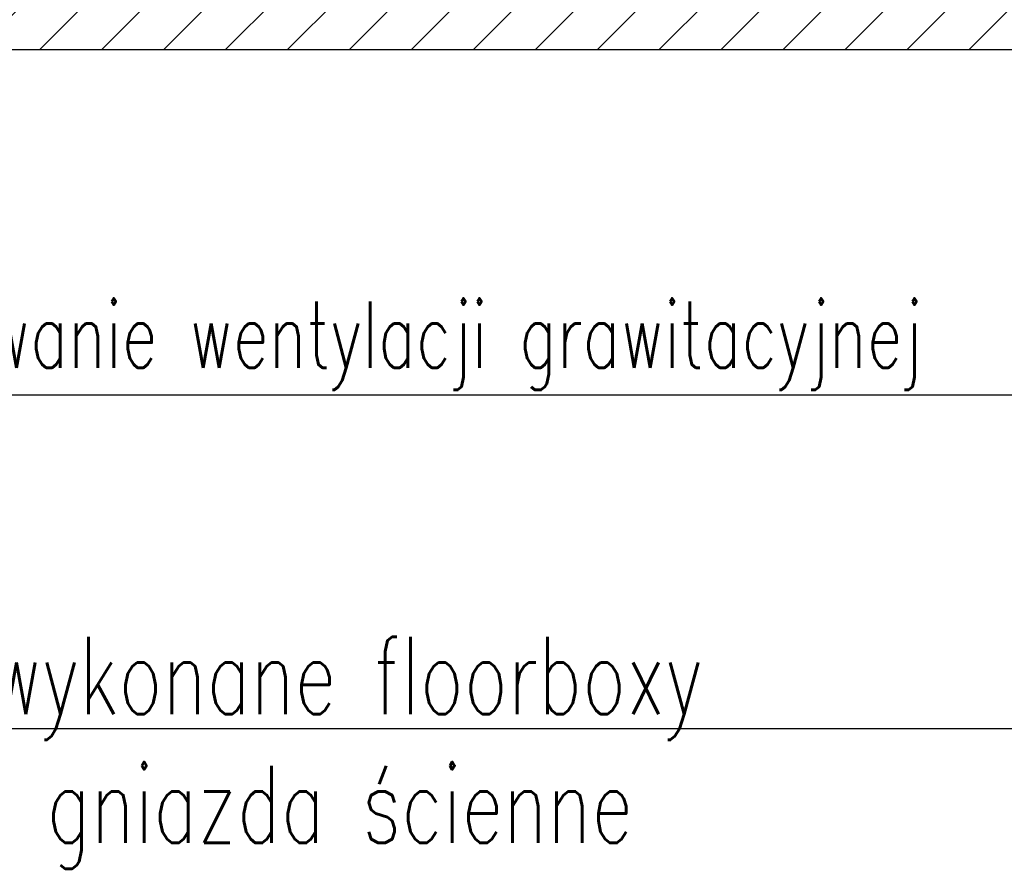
# Model space of a CAD drawing. Header units: millimetres. Extents: x 167273 to 188273, y -125105 to -88145.
# Tile 150 of 210: x 174351 to 174529, y -96964 to -96811. Entities that reach past the tile are written whole.
import ezdxf

# ---------------------------------------------------------------- set-up
doc = ezdxf.new("R2010")
doc.units = ezdxf.units.MM
doc.layers.add('!_zmiany', color=7, linetype='Continuous', true_color=0xfa7d00)
for name, color, linetype in [('a-op_leader', 9, 'Continuous'), ('a-poziomy', 9, 'Continuous'), ('b-ściany', 2, 'Continuous'), ('h-hatch', 8, 'Continuous')]:
    doc.layers.add(name, color=color, linetype=linetype)
doc.styles.add('PPAB_100', font='romans.shx', dxfattribs={"width": 0.7, "height": 12})

msp = doc.modelspace()

# ---------------------------------------------------------------- hatches: boundary and pattern name
at = {"layer": 'h-hatch'}
h = msp.add_hatch(dxfattribs=at)
h.set_pattern_fill('ANSI31', color=256, scale=2.5, style=0)
h.paths.add_polyline_path([(174653.94, -96797.89), (174758.94, -96797.89), (174758.94, -96768.89), (174571.44, -96768.89), (174571.44, -96776.89), (174571.44, -96790.89), (174557.44, -96790.89), (174557.44, -96776.89), (174557.44, -96768.89), (174280.44, -96768.89), (174280.44, -96776.89), (174280.44, -96790.89), (174266.44, -96790.89), (174266.44, -96776.89), (174266.44, -96768.89), (174241.44, -96768.89), (174241.44, -96718.89), (174218.44, -96718.89), (174218.44, -96768.89), (173674.94, -96768.89), (173674.94, -96796.89), (173779.94, -96796.89), (173779.94, -96810.89, 0.450014), (173785.94, -96815.89), (174647.94, -96815.89, 0.450014), (174653.94, -96810.89)])

# ---------------------------------------------------------------- linework, layer by layer
at = {"layer": '!_zmiany'}
msp.add_lwpolyline([(174344.03, -96938.92), (174553.75, -96938.92), (174553.75, -96675.89)], dxfattribs=at)
at = {"layer": 'a-op_leader'}
msp.add_lwpolyline([(174273.44, -96776.89), (174273.44, -96878.45), (174564.44, -96878.45), (174564.44, -96776.89)], dxfattribs=at)
at = {"layer": 'b-ściany'}
msp.add_line((173785.94, -96815.89), (174647.94, -96815.89), dxfattribs=at)

# ---------------------------------------------------------------- texts
at = {"layer": '!_zmiany', "insert": (174345.34, -96922.3), "char_height": 14, "width": 190.235, "attachment_point": 1, "style": 'PPAB_100'}
msp.add_mtext('{\\Fromans.shx|c238;wykonane floorboxy \\Pi gniazda ścienne}', dxfattribs=at)
at = {"layer": 'a-poziomy', "ltscale": 0.5, "insert": (174302.42, -96869.56), "char_height": 12, "attachment_point": 4, "style": 'PPAB_100'}
msp.add_mtext('{\\Fromans.shx|c238;zamurowanie wentylacji grawitacyjnej}', dxfattribs=at)

doc.saveas('drawing.dxf')
